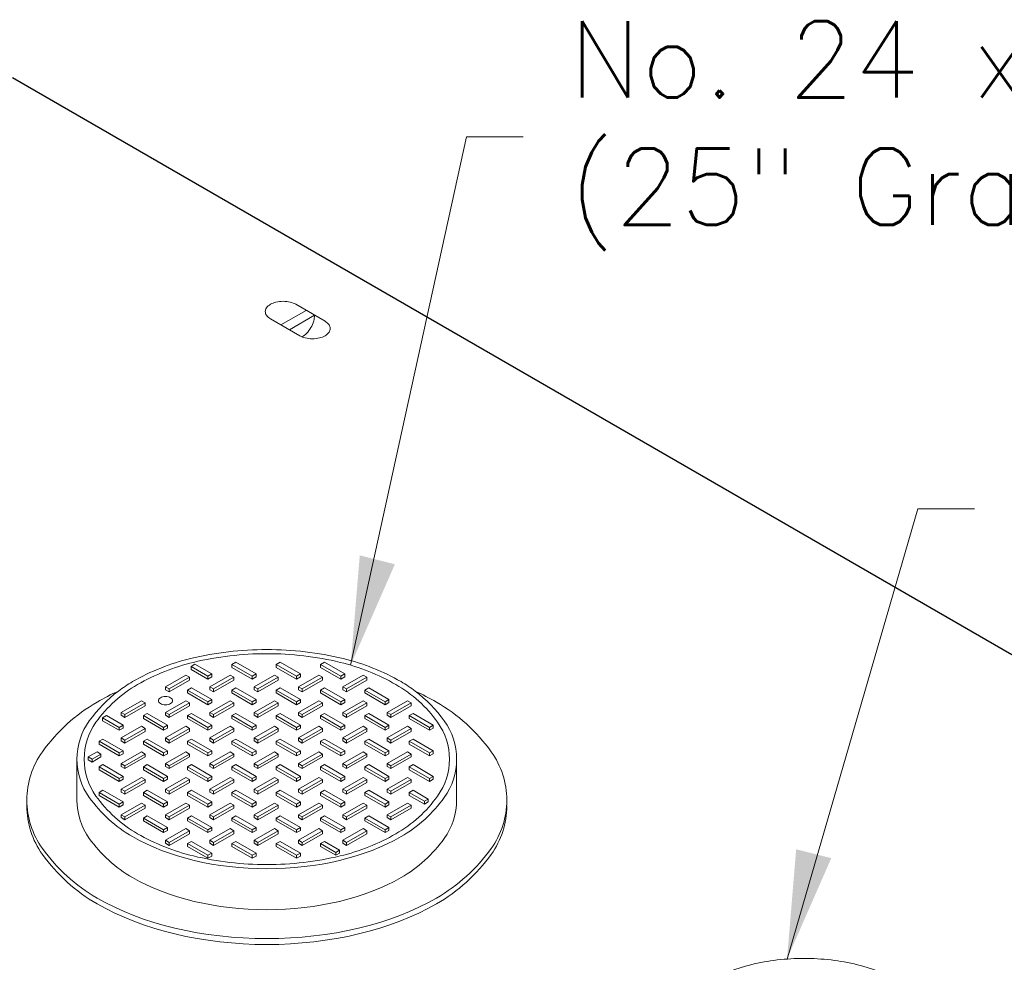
# Model space of a CAD drawing. Header units: inches. Extents: x -68 to 682, y 27 to 463.
# Tile 161 of 165: x 457 to 483, y 129 to 153. Entities that reach past the tile are written whole.
import ezdxf

# ---------------------------------------------------------------- set-up
doc = ezdxf.new("R2010")
doc.units = ezdxf.units.IN
doc.header["$LTSCALE"] = 0.5
doc.header["$MEASUREMENT"] = 0
for name, color, linetype, lineweight in [('Concrete-Thick', 7, 'Continuous', 25), ('Covers-Hatching', 152, 'Continuous', 13), ('Covers-Lt', 175, 'Continuous', 9), ('Dimensions', 7, 'Continuous', 15), ('Embeds-Lt', 143, 'Continuous', 9), ('Text+Leaders', 7, 'Continuous', 15)]:
    doc.layers.add(name, color=color, linetype=linetype, lineweight=lineweight)
doc.styles.add('OLDCASTLE', font='simplex.shx')

# ---------------------------------------------------------------- blocks, each defined once
blk = doc.blocks.new('ISOBURKE')
for p, q in [((-0.108, 0.812), (1.407, -0.062)), ((0.108, -0.812), (-1.407, 0.062)), ((-0.866, -0.25), (0.433, 0.5)), ((-0.433, -0.5), (0.866, 0.25))]:
    blk.add_line(p, q)
at = {"flags": 128}
for points in [[(-0.758, 0.968, 0.058752), (-1.126, 0.924, 0.072341), (-1.407, 0.812, 0.106617), (-1.617, 0.623, 0.156851), (-1.676, 0.437, 0.156851), (-1.617, 0.252, 0.106617), (-1.407, 0.062, 0.072341)], [(-0.108, 0.812, 0.072341), (-0.389, 0.924, 0.058752), (-0.758, 0.968, 0.058752)], [(0.108, -0.812, 0.072341), (0.389, -0.924, 0.058752), (0.758, -0.968, 0.058752), (1.126, -0.924, 0.072341), (1.407, -0.812, 0.106617), (1.617, -0.623, 0.156851), (1.676, -0.437, 0.156851), (1.617, -0.252, 0.106617), (1.407, -0.062, 0.072341)]]:
    blk.add_lwpolyline(points, format="xyb", dxfattribs=at)
blk.add_lwpolyline([(0.224, -0.87, 0.070127), (0.454, -0.688, 0.058752), (0.676, -0.39, 0.058752), (0.822, -0.049, 0.072341), (0.866, 0.25, 0.106617)], format="xyb")

msp = doc.modelspace()

# ---------------------------------------------------------------- linework, layer by layer
at = {"layer": 'Concrete-Thick'}
msp.add_line((496.26932, 128.92729), (456.73472, 151.7526), dxfattribs=at)
at = {"layer": 'Covers-Hatching'}
for p, q in [((461.41015, 136.3432), (461.50961, 136.40063)), ((461.50961, 136.40063), (461.94985, 136.14645)), ((462.48028, 136.39528), (462.57973, 136.4527)), ((462.48028, 136.39528), (462.48028, 136.31872)), ((463.01071, 136.08903), (462.48028, 136.39528)), ((462.57973, 136.4527), (463.11017, 136.14645)), ((463.6406, 136.39528), (463.74005, 136.4527)), ((463.6406, 136.39528), (463.6406, 136.31872)), ((464.17103, 136.08903), (463.6406, 136.39528)), ((463.74005, 136.4527), (464.27049, 136.14645)), ((464.80092, 136.39528), (464.90037, 136.4527)), ((465.33135, 136.08903), (464.80092, 136.39528)), ((464.80092, 136.39528), (464.80092, 136.31872)), ((464.90037, 136.4527), (465.4308, 136.14645)), ((461.27023, 136.11774), (460.7398, 135.8115)), ((461.36969, 136.06032), (461.27023, 136.11774)), ((461.85039, 136.08903), (461.41015, 136.3432)), ((461.41015, 136.3432), (461.41015, 136.26664)), ((461.41015, 136.26664), (461.85039, 136.01247)), ((461.94985, 136.14645), (461.85039, 136.08903)), ((462.43055, 136.11774), (461.90012, 135.8115)), ((461.94985, 136.06989), (461.94985, 136.14645)), ((462.53001, 136.06032), (462.43055, 136.11774)), ((462.48028, 136.31872), (463.01071, 136.01247)), ((463.11017, 136.14645), (463.01071, 136.08903)), ((463.59087, 136.11774), (463.06044, 135.8115)), ((463.11017, 136.06989), (463.11017, 136.14645)), ((463.69033, 136.06032), (463.59087, 136.11774)), ((463.6406, 136.31872), (464.17103, 136.01247)), ((464.27049, 136.14645), (464.17103, 136.08903)), ((464.75119, 136.11774), (464.22076, 135.8115)), ((464.27049, 136.06989), (464.27049, 136.14645)), ((464.85064, 136.06032), (464.75119, 136.11774)), ((464.80092, 136.31872), (465.33135, 136.01247)), ((465.4308, 136.14645), (465.33135, 136.08903)), ((465.91151, 136.11774), (465.38108, 135.8115)), ((465.4308, 136.06989), (465.4308, 136.14645)), ((466.01096, 136.06032), (465.91151, 136.11774)), ((460.83926, 135.75408), (461.36969, 136.06032)), ((461.36969, 135.98376), (460.83926, 135.67752)), ((461.36969, 136.06032), (461.36969, 135.98376)), ((461.85039, 136.01247), (461.85039, 136.08903)), ((461.85039, 136.01247), (461.94985, 136.06989)), ((461.99958, 135.75408), (462.53001, 136.06032)), ((462.53001, 135.98376), (461.99958, 135.67752)), ((462.53001, 136.06032), (462.53001, 135.98376)), ((463.01071, 136.01247), (463.01071, 136.08903)), ((463.01071, 136.01247), (463.11017, 136.06989)), ((463.15989, 135.75408), (463.69033, 136.06032)), ((463.69033, 135.98376), (463.15989, 135.67752)), ((463.69033, 136.06032), (463.69033, 135.98376)), ((464.17103, 136.01247), (464.17103, 136.08903)), ((464.17103, 136.01247), (464.27049, 136.06989)), ((464.32021, 135.75408), (464.85064, 136.06032)), ((464.85064, 135.98376), (464.32021, 135.67752)), ((464.85064, 136.06032), (464.85064, 135.98376)), ((465.33135, 136.01247), (465.33135, 136.08903)), ((465.33135, 136.01247), (465.4308, 136.06989)), ((465.48053, 135.75408), (466.01096, 136.06032)), ((466.01096, 135.98376), (465.48053, 135.67752)), ((466.01096, 136.06032), (466.01096, 135.98376)), ((460.7398, 135.73494), (460.7398, 135.8115)), ((460.7398, 135.8115), (460.83926, 135.75408)), ((460.83926, 135.67752), (460.7398, 135.73494)), ((460.83926, 135.67752), (460.83926, 135.75408)), ((461.31996, 135.72537), (461.41942, 135.78279)), ((461.31996, 135.72537), (461.31996, 135.64881)), ((461.85039, 135.41912), (461.31996, 135.72537)), ((461.31996, 135.64881), (461.85039, 135.34256)), ((461.41942, 135.78279), (461.94985, 135.47654)), ((461.90012, 135.8115), (461.99958, 135.75408)), ((461.90012, 135.73494), (461.90012, 135.8115)), ((461.99958, 135.67752), (461.90012, 135.73494)), ((461.99958, 135.67752), (461.99958, 135.75408)), ((462.48028, 135.72537), (462.57973, 135.78279)), ((462.48028, 135.72537), (462.48028, 135.64881)), ((463.01071, 135.41912), (462.48028, 135.72537)), ((462.48028, 135.64881), (463.01071, 135.34256)), ((462.57973, 135.78279), (463.11017, 135.47654)), ((463.06044, 135.8115), (463.15989, 135.75408)), ((463.06044, 135.73494), (463.06044, 135.8115)), ((463.15989, 135.67752), (463.06044, 135.73494)), ((463.15989, 135.67752), (463.15989, 135.75408)), ((463.6406, 135.72537), (463.74005, 135.78279)), ((464.17103, 135.41912), (463.6406, 135.72537)), ((463.6406, 135.72537), (463.6406, 135.64881)), ((463.6406, 135.64881), (464.17103, 135.34256)), ((463.74005, 135.78279), (464.27049, 135.47654)), ((464.22076, 135.8115), (464.32021, 135.75408)), ((464.22076, 135.73494), (464.22076, 135.8115)), ((464.32021, 135.67752), (464.22076, 135.73494)), ((464.32021, 135.67752), (464.32021, 135.75408)), ((464.80092, 135.72537), (464.90037, 135.78279)), ((465.33135, 135.41912), (464.80092, 135.72537)), ((464.80092, 135.72537), (464.80092, 135.64881)), ((464.80092, 135.64881), (465.33135, 135.34256)), ((464.90037, 135.78279), (465.4308, 135.47654)), ((465.38108, 135.8115), (465.48053, 135.75408)), ((465.38108, 135.73494), (465.38108, 135.8115)), ((465.48053, 135.67752), (465.38108, 135.73494)), ((465.48053, 135.67752), (465.48053, 135.75408)), ((465.96124, 135.72537), (466.06069, 135.78279)), ((466.49167, 135.41912), (465.96124, 135.72537)), ((465.96124, 135.72537), (465.96124, 135.64881)), ((465.96124, 135.64881), (466.49167, 135.34256)), ((466.06069, 135.78279), (466.59112, 135.47654)), ((460.10991, 135.44783), (459.57948, 135.14159)), ((459.67894, 135.08417), (460.20937, 135.39041)), ((460.20937, 135.39041), (460.10991, 135.44783)), ((460.20937, 135.39041), (460.20937, 135.31385)), ((461.27023, 135.44783), (460.7398, 135.14159)), ((460.83926, 135.08417), (461.36969, 135.39041)), ((461.36969, 135.39041), (461.27023, 135.44783)), ((461.36969, 135.39041), (461.36969, 135.31385)), ((461.94985, 135.47654), (461.85039, 135.41912)), ((461.85039, 135.34256), (461.85039, 135.41912)), ((461.85039, 135.34256), (461.94985, 135.39998)), ((462.43055, 135.44783), (461.90012, 135.14159)), ((461.94985, 135.39998), (461.94985, 135.47654)), ((461.99958, 135.08417), (462.53001, 135.39041)), ((462.53001, 135.39041), (462.43055, 135.44783)), ((462.53001, 135.39041), (462.53001, 135.31385)), ((463.11017, 135.47654), (463.01071, 135.41912)), ((463.01071, 135.34256), (463.01071, 135.41912)), ((463.01071, 135.34256), (463.11017, 135.39998)), ((463.59087, 135.44783), (463.06044, 135.14159)), ((463.11017, 135.39998), (463.11017, 135.47654)), ((463.15989, 135.08417), (463.69033, 135.39041)), ((463.69033, 135.39041), (463.59087, 135.44783)), ((463.69033, 135.39041), (463.69033, 135.31385)), ((464.27049, 135.47654), (464.17103, 135.41912)), ((464.17103, 135.34256), (464.17103, 135.41912)), ((464.17103, 135.34256), (464.27049, 135.39998)), ((464.75119, 135.44783), (464.22076, 135.14159)), ((464.27049, 135.39998), (464.27049, 135.47654)), ((464.32021, 135.08417), (464.85064, 135.39041)), ((464.85064, 135.39041), (464.75119, 135.44783)), ((464.85064, 135.39041), (464.85064, 135.31385)), ((465.4308, 135.47654), (465.33135, 135.41912)), ((465.33135, 135.34256), (465.33135, 135.41912)), ((465.33135, 135.34256), (465.4308, 135.39998)), ((465.91151, 135.44783), (465.38108, 135.14159)), ((465.4308, 135.39998), (465.4308, 135.47654)), ((465.48053, 135.08417), (466.01096, 135.39041)), ((466.01096, 135.39041), (465.91151, 135.44783)), ((466.01096, 135.39041), (466.01096, 135.31385)), ((466.59112, 135.47654), (466.49167, 135.41912)), ((466.49167, 135.34256), (466.49167, 135.41912)), ((466.49167, 135.34256), (466.59112, 135.39998)), ((467.07183, 135.44783), (466.5414, 135.14159)), ((466.59112, 135.39998), (466.59112, 135.47654)), ((466.64085, 135.08417), (467.17128, 135.39041)), ((467.17128, 135.39041), (467.07183, 135.44783)), ((467.17128, 135.39041), (467.17128, 135.31385)), ((459.57948, 135.06503), (459.57948, 135.14159)), ((459.57948, 135.14159), (459.67894, 135.08417)), ((460.20937, 135.31385), (459.67894, 135.00761)), ((460.15964, 135.05546), (460.2591, 135.11288)), ((460.2591, 135.11288), (460.78953, 134.80663)), ((460.7398, 135.14159), (460.83926, 135.08417)), ((460.7398, 135.06503), (460.7398, 135.14159)), ((461.36969, 135.31385), (460.83926, 135.00761)), ((461.31996, 135.05546), (461.41942, 135.11288)), ((461.41942, 135.11288), (461.94985, 134.80663)), ((461.90012, 135.14159), (461.99958, 135.08417)), ((461.90012, 135.06503), (461.90012, 135.14159)), ((462.53001, 135.31385), (461.99958, 135.00761)), ((462.48028, 135.05546), (462.57973, 135.11288)), ((462.57973, 135.11288), (463.11017, 134.80663)), ((463.06044, 135.06503), (463.06044, 135.14159)), ((463.06044, 135.14159), (463.15989, 135.08417)), ((463.69033, 135.31385), (463.15989, 135.00761)), ((463.6406, 135.05546), (463.74005, 135.11288)), ((463.74005, 135.11288), (464.27049, 134.80663)), ((464.22076, 135.06503), (464.22076, 135.14159)), ((464.22076, 135.14159), (464.32021, 135.08417)), ((464.85064, 135.31385), (464.32021, 135.00761)), ((464.80092, 135.05546), (464.90037, 135.11288)), ((464.90037, 135.11288), (465.4308, 134.80663)), ((465.38108, 135.14159), (465.48053, 135.08417)), ((465.38108, 135.06503), (465.38108, 135.14159)), ((466.01096, 135.31385), (465.48053, 135.00761)), ((465.96124, 135.05546), (466.06069, 135.11288)), ((466.06069, 135.11288), (466.59112, 134.80663)), ((466.5414, 135.14159), (466.64085, 135.08417)), ((466.5414, 135.06503), (466.5414, 135.14159)), ((467.17128, 135.31385), (466.64085, 135.00761)), ((467.12156, 135.05546), (467.22101, 135.11288)), ((467.22101, 135.11288), (467.75144, 134.80663)), ((459.09423, 135.00066), (459.19368, 135.05808)), ((459.52975, 134.74921), (459.09423, 135.00066)), ((459.09423, 135.00066), (459.09423, 134.9241)), ((459.09423, 134.9241), (459.52975, 134.67265)), ((459.19368, 135.05808), (459.62921, 134.80663)), ((459.67894, 135.00761), (459.57948, 135.06503)), ((459.67894, 135.00761), (459.67894, 135.08417)), ((460.15964, 135.05546), (460.15964, 134.97889)), ((460.69007, 134.74921), (460.15964, 135.05546)), ((460.15964, 134.97889), (460.69007, 134.67265)), ((460.83926, 135.00761), (460.7398, 135.06503)), ((460.83926, 135.00761), (460.83926, 135.08417)), ((461.31996, 135.05546), (461.31996, 134.97889)), ((461.85039, 134.74921), (461.31996, 135.05546)), ((461.31996, 134.97889), (461.85039, 134.67265)), ((461.99958, 135.00761), (461.90012, 135.06503)), ((461.99958, 135.00761), (461.99958, 135.08417)), ((463.01071, 134.74921), (462.48028, 135.05546)), ((462.48028, 135.05546), (462.48028, 134.97889)), ((462.48028, 134.97889), (463.01071, 134.67265)), ((463.15989, 135.00761), (463.06044, 135.06503)), ((463.15989, 135.00761), (463.15989, 135.08417)), ((464.17103, 134.74921), (463.6406, 135.05546)), ((463.6406, 135.05546), (463.6406, 134.97889)), ((463.6406, 134.97889), (464.17103, 134.67265)), ((464.32021, 135.00761), (464.22076, 135.06503)), ((464.32021, 135.00761), (464.32021, 135.08417)), ((465.33135, 134.74921), (464.80092, 135.05546)), ((464.80092, 135.05546), (464.80092, 134.97889)), ((464.80092, 134.97889), (465.33135, 134.67265)), ((465.48053, 135.00761), (465.38108, 135.06503)), ((465.48053, 135.00761), (465.48053, 135.08417)), ((466.49167, 134.74921), (465.96124, 135.05546)), ((465.96124, 135.05546), (465.96124, 134.97889)), ((465.96124, 134.97889), (466.49167, 134.67265)), ((466.64085, 135.00761), (466.5414, 135.06503)), ((466.64085, 135.00761), (466.64085, 135.08417)), ((467.12156, 135.05546), (467.12156, 134.97889)), ((467.65199, 134.74921), (467.12156, 135.05546)), ((467.12156, 134.97889), (467.65199, 134.67265)), ((459.62921, 134.80663), (459.52975, 134.74921)), ((459.52975, 134.67265), (459.52975, 134.74921)), ((459.52975, 134.67265), (459.62921, 134.73007)), ((460.10991, 134.77792), (459.57948, 134.47168)), ((459.62921, 134.73007), (459.62921, 134.80663)), ((459.67894, 134.41426), (460.20937, 134.7205)), ((460.20937, 134.64394), (459.67894, 134.33769)), ((460.20937, 134.7205), (460.10991, 134.77792)), ((460.20937, 134.7205), (460.20937, 134.64394)), ((460.78953, 134.80663), (460.69007, 134.74921)), ((460.69007, 134.67265), (460.69007, 134.74921)), ((460.69007, 134.67265), (460.78953, 134.73007)), ((461.27023, 134.77792), (460.7398, 134.47168)), ((460.78953, 134.73007), (460.78953, 134.80663)), ((460.83926, 134.41426), (461.36969, 134.7205)), ((461.36969, 134.64394), (460.83926, 134.33769)), ((461.36969, 134.7205), (461.27023, 134.77792)), ((461.36969, 134.7205), (461.36969, 134.64394)), ((461.94985, 134.80663), (461.85039, 134.74921)), ((461.85039, 134.67265), (461.85039, 134.74921)), ((461.85039, 134.67265), (461.94985, 134.73007)), ((462.43055, 134.77792), (461.90012, 134.47168)), ((461.94985, 134.73007), (461.94985, 134.80663)), ((461.99958, 134.41426), (462.53001, 134.7205)), ((462.53001, 134.64394), (461.99958, 134.33769)), ((462.53001, 134.7205), (462.43055, 134.77792)), ((462.53001, 134.7205), (462.53001, 134.64394)), ((463.11017, 134.80663), (463.01071, 134.74921)), ((463.01071, 134.67265), (463.01071, 134.74921)), ((463.01071, 134.67265), (463.11017, 134.73007)), ((463.59087, 134.77792), (463.06044, 134.47168)), ((463.11017, 134.73007), (463.11017, 134.80663)), ((463.15989, 134.41426), (463.69033, 134.7205)), ((463.69033, 134.64394), (463.15989, 134.33769)), ((463.69033, 134.7205), (463.59087, 134.77792)), ((463.69033, 134.7205), (463.69033, 134.64394)), ((464.27049, 134.80663), (464.17103, 134.74921)), ((464.17103, 134.67265), (464.17103, 134.74921)), ((464.17103, 134.67265), (464.27049, 134.73007)), ((464.75119, 134.77792), (464.22076, 134.47168)), ((464.27049, 134.73007), (464.27049, 134.80663)), ((464.32021, 134.41426), (464.85064, 134.7205)), ((464.85064, 134.64394), (464.32021, 134.33769)), ((464.85064, 134.7205), (464.75119, 134.77792)), ((464.85064, 134.7205), (464.85064, 134.64394)), ((465.4308, 134.80663), (465.33135, 134.74921)), ((465.33135, 134.67265), (465.33135, 134.74921)), ((465.33135, 134.67265), (465.4308, 134.73007)), ((465.91151, 134.77792), (465.38108, 134.47168)), ((465.4308, 134.73007), (465.4308, 134.80663)), ((465.48053, 134.41426), (466.01096, 134.7205)), ((466.01096, 134.64394), (465.48053, 134.33769)), ((466.01096, 134.7205), (465.91151, 134.77792)), ((466.01096, 134.7205), (466.01096, 134.64394)), ((466.59112, 134.80663), (466.49167, 134.74921)), ((466.49167, 134.67265), (466.49167, 134.74921)), ((466.49167, 134.67265), (466.59112, 134.73007)), ((467.07183, 134.77792), (466.5414, 134.47168)), ((466.59112, 134.73007), (466.59112, 134.80663)), ((466.64085, 134.41426), (467.17128, 134.7205)), ((467.17128, 134.64394), (466.64085, 134.33769)), ((467.17128, 134.7205), (467.07183, 134.77792)), ((467.17128, 134.7205), (467.17128, 134.64394)), ((467.75144, 134.80663), (467.65199, 134.74921)), ((467.65199, 134.67265), (467.65199, 134.74921)), ((467.65199, 134.67265), (467.75144, 134.73007)), ((467.75144, 134.73007), (467.75144, 134.80663)), ((458.99932, 134.38555), (459.09878, 134.44297)), ((459.52975, 134.0793), (458.99932, 134.38555)), ((458.99932, 134.38555), (458.99932, 134.30898)), ((459.09878, 134.44297), (459.62921, 134.13672)), ((459.57948, 134.47168), (459.67894, 134.41426)), ((459.57948, 134.39512), (459.57948, 134.47168)), ((459.67894, 134.33769), (459.57948, 134.39512)), ((459.67894, 134.33769), (459.67894, 134.41426)), ((460.15964, 134.38555), (460.2591, 134.44297)), ((460.15964, 134.38555), (460.15964, 134.30898)), ((460.69007, 134.0793), (460.15964, 134.38555)), ((460.2591, 134.44297), (460.78953, 134.13672)), ((460.7398, 134.47168), (460.83926, 134.41426)), ((460.7398, 134.39512), (460.7398, 134.47168)), ((460.83926, 134.33769), (460.7398, 134.39512)), ((460.83926, 134.33769), (460.83926, 134.41426)), ((461.31996, 134.38555), (461.41942, 134.44297)), ((461.85039, 134.0793), (461.31996, 134.38555)), ((461.31996, 134.38555), (461.31996, 134.30898)), ((461.41942, 134.44297), (461.94985, 134.13672)), ((461.90012, 134.47168), (461.99958, 134.41426)), ((461.90012, 134.39512), (461.90012, 134.47168)), ((461.99958, 134.33769), (461.90012, 134.39512)), ((461.99958, 134.33769), (461.99958, 134.41426)), ((462.48028, 134.38555), (462.57973, 134.44297)), ((463.01071, 134.0793), (462.48028, 134.38555)), ((462.48028, 134.38555), (462.48028, 134.30898)), ((462.57973, 134.44297), (463.11017, 134.13672)), ((463.06044, 134.47168), (463.15989, 134.41426)), ((463.06044, 134.39512), (463.06044, 134.47168)), ((463.15989, 134.33769), (463.06044, 134.39512)), ((463.15989, 134.33769), (463.15989, 134.41426)), ((463.6406, 134.38555), (463.74005, 134.44297)), ((464.17103, 134.0793), (463.6406, 134.38555)), ((463.6406, 134.38555), (463.6406, 134.30898)), ((463.74005, 134.44297), (464.27049, 134.13672)), ((464.22076, 134.47168), (464.32021, 134.41426)), ((464.22076, 134.39512), (464.22076, 134.47168)), ((464.32021, 134.33769), (464.22076, 134.39512)), ((464.32021, 134.33769), (464.32021, 134.41426)), ((464.80092, 134.38555), (464.90037, 134.44297)), ((465.33135, 134.0793), (464.80092, 134.38555)), ((464.80092, 134.38555), (464.80092, 134.30898)), ((464.90037, 134.44297), (465.4308, 134.13672)), ((465.38108, 134.47168), (465.48053, 134.41426)), ((465.38108, 134.39512), (465.38108, 134.47168)), ((465.48053, 134.33769), (465.38108, 134.39512)), ((465.48053, 134.33769), (465.48053, 134.41426)), ((465.96124, 134.38555), (466.06069, 134.44297)), ((465.96124, 134.38555), (465.96124, 134.30898)), ((466.49167, 134.0793), (465.96124, 134.38555)), ((466.06069, 134.44297), (466.59112, 134.13672)), ((466.5414, 134.47168), (466.64085, 134.41426)), ((466.5414, 134.39512), (466.5414, 134.47168)), ((466.64085, 134.33769), (466.5414, 134.39512)), ((466.64085, 134.33769), (466.64085, 134.41426)), ((467.12156, 134.38555), (467.22101, 134.44297)), ((467.12156, 134.38555), (467.12156, 134.30898)), ((467.65199, 134.0793), (467.12156, 134.38555)), ((467.22101, 134.44297), (467.75144, 134.13672)), ((458.94959, 134.10801), (458.71752, 133.97402)), ((459.04905, 134.05059), (458.94959, 134.10801)), ((458.99932, 134.30898), (459.52975, 134.00274)), ((459.62921, 134.13672), (459.52975, 134.0793)), ((459.52975, 134.00274), (459.52975, 134.0793)), ((459.52975, 134.00274), (459.62921, 134.06016)), ((460.10991, 134.10801), (459.57948, 133.80177)), ((459.62921, 134.06016), (459.62921, 134.13672)), ((460.20937, 134.05059), (460.10991, 134.10801)), ((460.15964, 134.30898), (460.69007, 134.00274)), ((460.78953, 134.13672), (460.69007, 134.0793)), ((460.69007, 134.00274), (460.69007, 134.0793)), ((460.69007, 134.00274), (460.78953, 134.06016)), ((461.27023, 134.10801), (460.7398, 133.80177)), ((460.78953, 134.06016), (460.78953, 134.13672)), ((461.36969, 134.05059), (461.27023, 134.10801)), ((461.31996, 134.30898), (461.85039, 134.00274)), ((461.94985, 134.13672), (461.85039, 134.0793)), ((461.85039, 134.00274), (461.85039, 134.0793)), ((461.85039, 134.00274), (461.94985, 134.06016)), ((462.43055, 134.10801), (461.90012, 133.80177)), ((461.94985, 134.06016), (461.94985, 134.13672)), ((462.53001, 134.05059), (462.43055, 134.10801)), ((462.48028, 134.30898), (463.01071, 134.00274)), ((463.11017, 134.13672), (463.01071, 134.0793)), ((463.01071, 134.00274), (463.01071, 134.0793)), ((463.01071, 134.00274), (463.11017, 134.06016)), ((463.59087, 134.10801), (463.06044, 133.80177)), ((463.11017, 134.06016), (463.11017, 134.13672)), ((463.69033, 134.05059), (463.59087, 134.10801)), ((463.6406, 134.30898), (464.17103, 134.00274)), ((464.27049, 134.13672), (464.17103, 134.0793)), ((464.17103, 134.00274), (464.17103, 134.0793)), ((464.17103, 134.00274), (464.27049, 134.06016)), ((464.75119, 134.10801), (464.22076, 133.80177)), ((464.27049, 134.06016), (464.27049, 134.13672)), ((464.85064, 134.05059), (464.75119, 134.10801)), ((464.80092, 134.30898), (465.33135, 134.00274)), ((465.4308, 134.13672), (465.33135, 134.0793)), ((465.33135, 134.00274), (465.33135, 134.0793)), ((465.33135, 134.00274), (465.4308, 134.06016)), ((465.91151, 134.10801), (465.38108, 133.80177)), ((465.4308, 134.06016), (465.4308, 134.13672)), ((466.01096, 134.05059), (465.91151, 134.10801)), ((465.96124, 134.30898), (466.49167, 134.00274)), ((466.59112, 134.13672), (466.49167, 134.0793)), ((466.49167, 134.00274), (466.49167, 134.0793)), ((466.49167, 134.00274), (466.59112, 134.06016)), ((467.07183, 134.10801), (466.5414, 133.80177)), ((466.59112, 134.06016), (466.59112, 134.13672)), ((467.17128, 134.05059), (467.07183, 134.10801)), ((467.12156, 134.30898), (467.65199, 134.00274)), ((467.75144, 134.13672), (467.65199, 134.0793)), ((467.65199, 134.00274), (467.65199, 134.0793)), ((467.65199, 134.00274), (467.75144, 134.06016)), ((467.75144, 134.06016), (467.75144, 134.13672)), ((458.71752, 133.89746), (458.71752, 133.97402)), ((458.71752, 133.97402), (458.81697, 133.9166)), ((458.81697, 133.84004), (458.71752, 133.89746)), ((458.81697, 133.9166), (459.04905, 134.05059)), ((459.04905, 133.97403), (458.81697, 133.84004)), ((458.81697, 133.84004), (458.81697, 133.9166)), ((459.04905, 134.05059), (459.04905, 133.97403)), ((459.57948, 133.80177), (459.67894, 133.74435)), ((459.57948, 133.72521), (459.57948, 133.80177)), ((459.67894, 133.74435), (460.20937, 134.05059)), ((460.20937, 133.97403), (459.67894, 133.66778)), ((460.20937, 134.05059), (460.20937, 133.97403)), ((460.7398, 133.72521), (460.7398, 133.80177)), ((460.7398, 133.80177), (460.83926, 133.74435)), ((460.83926, 133.74435), (461.36969, 134.05059)), ((461.36969, 133.97403), (460.83926, 133.66778)), ((461.36969, 134.05059), (461.36969, 133.97403)), ((461.90012, 133.72521), (461.90012, 133.80177)), ((461.90012, 133.80177), (461.99958, 133.74435)), ((461.99958, 133.74435), (462.53001, 134.05059)), ((462.53001, 133.97403), (461.99958, 133.66778)), ((462.53001, 134.05059), (462.53001, 133.97403)), ((463.06044, 133.72521), (463.06044, 133.80177)), ((463.06044, 133.80177), (463.15989, 133.74435)), ((463.15989, 133.74435), (463.69033, 134.05059)), ((463.69033, 133.97403), (463.15989, 133.66778)), ((463.69033, 134.05059), (463.69033, 133.97403)), ((464.22076, 133.72521), (464.22076, 133.80177)), ((464.22076, 133.80177), (464.32021, 133.74435)), ((464.32021, 133.74435), (464.85064, 134.05059)), ((464.85064, 133.97403), (464.32021, 133.66778)), ((464.85064, 134.05059), (464.85064, 133.97403)), ((465.38108, 133.80177), (465.48053, 133.74435)), ((465.38108, 133.72521), (465.38108, 133.80177)), ((465.48053, 133.74435), (466.01096, 134.05059)), ((466.01096, 133.97403), (465.48053, 133.66778)), ((466.01096, 134.05059), (466.01096, 133.97403)), ((466.5414, 133.80177), (466.64085, 133.74435)), ((466.5414, 133.72521), (466.5414, 133.80177)), ((466.64085, 133.74435), (467.17128, 134.05059)), ((467.17128, 133.97403), (466.64085, 133.66778)), ((467.17128, 134.05059), (467.17128, 133.97403)), ((458.99932, 133.71563), (459.09878, 133.77306)), ((459.52975, 133.40939), (458.99932, 133.71563)), ((458.99932, 133.71563), (458.99932, 133.63907)), ((458.99932, 133.63907), (459.52975, 133.33283)), ((459.09878, 133.77306), (459.62921, 133.46681)), ((459.67894, 133.66778), (459.57948, 133.72521)), ((459.67894, 133.66778), (459.67894, 133.74435)), ((460.15964, 133.71563), (460.2591, 133.77306)), ((460.69007, 133.40939), (460.15964, 133.71563)), ((460.15964, 133.71563), (460.15964, 133.63907)), ((460.15964, 133.63907), (460.69007, 133.33283)), ((460.2591, 133.77306), (460.78953, 133.46681)), ((460.83926, 133.66778), (460.7398, 133.72521)), ((460.83926, 133.66778), (460.83926, 133.74435)), ((461.31996, 133.71563), (461.41942, 133.77306)), ((461.85039, 133.40939), (461.31996, 133.71563)), ((461.31996, 133.71563), (461.31996, 133.63907)), ((461.31996, 133.63907), (461.85039, 133.33283)), ((461.41942, 133.77306), (461.94985, 133.46681)), ((461.99958, 133.66778), (461.90012, 133.72521)), ((461.99958, 133.66778), (461.99958, 133.74435)), ((462.48028, 133.71563), (462.57973, 133.77306)), ((463.01071, 133.40939), (462.48028, 133.71563)), ((462.48028, 133.71563), (462.48028, 133.63907)), ((462.48028, 133.63907), (463.01071, 133.33283)), ((462.57973, 133.77306), (463.11017, 133.46681)), ((463.15989, 133.66778), (463.06044, 133.72521)), ((463.15989, 133.66778), (463.15989, 133.74435)), ((463.6406, 133.71563), (463.74005, 133.77306)), ((464.17103, 133.40939), (463.6406, 133.71563)), ((463.6406, 133.71563), (463.6406, 133.63907)), ((463.6406, 133.63907), (464.17103, 133.33283)), ((463.74005, 133.77306), (464.27049, 133.46681)), ((464.32021, 133.66778), (464.22076, 133.72521)), ((464.32021, 133.66778), (464.32021, 133.74435)), ((464.80092, 133.71563), (464.90037, 133.77306)), ((464.80092, 133.71563), (464.80092, 133.63907)), ((465.33135, 133.40939), (464.80092, 133.71563)), ((464.80092, 133.63907), (465.33135, 133.33283)), ((464.90037, 133.77306), (465.4308, 133.46681)), ((465.48053, 133.66778), (465.38108, 133.72521)), ((465.48053, 133.66778), (465.48053, 133.74435)), ((465.96124, 133.71563), (466.06069, 133.77306)), ((465.96124, 133.71563), (465.96124, 133.63907)), ((466.49167, 133.40939), (465.96124, 133.71563)), ((465.96124, 133.63907), (466.49167, 133.33283)), ((466.06069, 133.77306), (466.59112, 133.46681)), ((466.64085, 133.66778), (466.5414, 133.72521)), ((466.64085, 133.66778), (466.64085, 133.74435)), ((467.12156, 133.71563), (467.22101, 133.77306)), ((467.12156, 133.71563), (467.12156, 133.63907)), ((467.65199, 133.40939), (467.12156, 133.71563)), ((467.12156, 133.63907), (467.65199, 133.33283)), ((467.22101, 133.77306), (467.75144, 133.46681)), ((459.62921, 133.46681), (459.52975, 133.40939)), ((459.52975, 133.33283), (459.52975, 133.40939)), ((459.52975, 133.33283), (459.62921, 133.39025)), ((460.10991, 133.4381), (459.57948, 133.13186)), ((459.62921, 133.39025), (459.62921, 133.46681)), ((459.67894, 133.07443), (460.20937, 133.38068)), ((460.20937, 133.30412), (459.67894, 132.99787)), ((460.20937, 133.38068), (460.10991, 133.4381)), ((460.20937, 133.38068), (460.20937, 133.30412)), ((460.78953, 133.46681), (460.69007, 133.40939)), ((460.69007, 133.33283), (460.69007, 133.40939)), ((460.69007, 133.33283), (460.78953, 133.39025)), ((461.27023, 133.4381), (460.7398, 133.13186)), ((460.78953, 133.39025), (460.78953, 133.46681)), ((460.83926, 133.07443), (461.36969, 133.38068)), ((461.36969, 133.30412), (460.83926, 132.99787)), ((461.36969, 133.38068), (461.27023, 133.4381)), ((461.36969, 133.38068), (461.36969, 133.30412)), ((461.94985, 133.46681), (461.85039, 133.40939)), ((461.85039, 133.33283), (461.85039, 133.40939)), ((461.85039, 133.33283), (461.94985, 133.39025)), ((462.43055, 133.4381), (461.90012, 133.13186)), ((461.94985, 133.39025), (461.94985, 133.46681)), ((461.99958, 133.07443), (462.53001, 133.38068)), ((462.53001, 133.30412), (461.99958, 132.99787)), ((462.53001, 133.38068), (462.43055, 133.4381)), ((462.53001, 133.38068), (462.53001, 133.30412)), ((463.11017, 133.46681), (463.01071, 133.40939)), ((463.01071, 133.33283), (463.01071, 133.40939)), ((463.01071, 133.33283), (463.11017, 133.39025)), ((463.59087, 133.4381), (463.06044, 133.13186)), ((463.11017, 133.39025), (463.11017, 133.46681)), ((463.15989, 133.07443), (463.69033, 133.38068)), ((463.69033, 133.30412), (463.15989, 132.99787)), ((463.69033, 133.38068), (463.59087, 133.4381)), ((463.69033, 133.38068), (463.69033, 133.30412)), ((464.27049, 133.46681), (464.17103, 133.40939)), ((464.17103, 133.33283), (464.17103, 133.40939)), ((464.17103, 133.33283), (464.27049, 133.39025)), ((464.75119, 133.4381), (464.22076, 133.13186)), ((464.27049, 133.39025), (464.27049, 133.46681)), ((464.32021, 133.07443), (464.85064, 133.38068)), ((464.85064, 133.30412), (464.32021, 132.99787)), ((464.85064, 133.38068), (464.75119, 133.4381)), ((464.85064, 133.38068), (464.85064, 133.30412)), ((465.4308, 133.46681), (465.33135, 133.40939)), ((465.33135, 133.33283), (465.33135, 133.40939)), ((465.33135, 133.33283), (465.4308, 133.39025)), ((465.91151, 133.4381), (465.38108, 133.13186)), ((465.4308, 133.39025), (465.4308, 133.46681)), ((465.48053, 133.07443), (466.01096, 133.38068)), ((466.01096, 133.30412), (465.48053, 132.99787)), ((466.01096, 133.38068), (465.91151, 133.4381)), ((466.01096, 133.38068), (466.01096, 133.30412)), ((466.59112, 133.46681), (466.49167, 133.40939)), ((466.49167, 133.33283), (466.49167, 133.40939)), ((466.49167, 133.33283), (466.59112, 133.39025)), ((467.07183, 133.4381), (466.5414, 133.13186)), ((466.59112, 133.39025), (466.59112, 133.46681)), ((466.64085, 133.07443), (467.17128, 133.38068)), ((467.17128, 133.30412), (466.64085, 132.99787)), ((467.17128, 133.38068), (467.07183, 133.4381)), ((467.17128, 133.38068), (467.17128, 133.30412)), ((467.75144, 133.46681), (467.65199, 133.40939)), ((467.65199, 133.33283), (467.65199, 133.40939)), ((467.65199, 133.33283), (467.75144, 133.39025)), ((467.75144, 133.39025), (467.75144, 133.46681)), ((458.99932, 133.04572), (459.09878, 133.10315)), ((459.52975, 132.73948), (458.99932, 133.04572)), ((458.99932, 133.04572), (458.99932, 132.96916)), ((459.09878, 133.10315), (459.62921, 132.7969)), ((459.57948, 133.05529), (459.57948, 133.13186)), ((459.57948, 133.13186), (459.67894, 133.07443)), ((459.67894, 132.99787), (459.57948, 133.05529)), ((459.67894, 132.99787), (459.67894, 133.07443)), ((460.15964, 133.04572), (460.2591, 133.10315)), ((460.69007, 132.73948), (460.15964, 133.04572)), ((460.15964, 133.04572), (460.15964, 132.96916)), ((460.2591, 133.10315), (460.78953, 132.7969)), ((460.7398, 133.05529), (460.7398, 133.13186)), ((460.7398, 133.13186), (460.83926, 133.07443)), ((460.83926, 132.99787), (460.7398, 133.05529)), ((460.83926, 132.99787), (460.83926, 133.07443)), ((461.31996, 133.04572), (461.41942, 133.10315)), ((461.85039, 132.73948), (461.31996, 133.04572)), ((461.31996, 133.04572), (461.31996, 132.96916)), ((461.41942, 133.10315), (461.94985, 132.7969)), ((461.90012, 133.13186), (461.99958, 133.07443)), ((461.90012, 133.05529), (461.90012, 133.13186)), ((461.99958, 132.99787), (461.90012, 133.05529)), ((461.99958, 132.99787), (461.99958, 133.07443)), ((462.48028, 133.04572), (462.57973, 133.10315)), ((463.01071, 132.73948), (462.48028, 133.04572)), ((462.48028, 133.04572), (462.48028, 132.96916)), ((462.57973, 133.10315), (463.11017, 132.7969)), ((463.06044, 133.13186), (463.15989, 133.07443)), ((463.06044, 133.05529), (463.06044, 133.13186)), ((463.15989, 132.99787), (463.06044, 133.05529)), ((463.15989, 132.99787), (463.15989, 133.07443)), ((463.6406, 133.04572), (463.74005, 133.10315)), ((463.6406, 133.04572), (463.6406, 132.96916)), ((464.17103, 132.73948), (463.6406, 133.04572)), ((463.74005, 133.10315), (464.27049, 132.7969)), ((464.22076, 133.13186), (464.32021, 133.07443)), ((464.22076, 133.05529), (464.22076, 133.13186)), ((464.32021, 132.99787), (464.22076, 133.05529)), ((464.32021, 132.99787), (464.32021, 133.07443)), ((464.80092, 133.04572), (464.90037, 133.10315)), ((464.80092, 133.04572), (464.80092, 132.96916)), ((465.33135, 132.73948), (464.80092, 133.04572)), ((464.90037, 133.10315), (465.4308, 132.7969)), ((465.38108, 133.13186), (465.48053, 133.07443)), ((465.38108, 133.05529), (465.38108, 133.13186)), ((465.48053, 132.99787), (465.38108, 133.05529)), ((465.48053, 132.99787), (465.48053, 133.07443)), ((465.96124, 133.04572), (466.06069, 133.10315)), ((465.96124, 133.04572), (465.96124, 132.96916)), ((466.49167, 132.73948), (465.96124, 133.04572)), ((466.06069, 133.10315), (466.59112, 132.7969)), ((466.5414, 133.13186), (466.64085, 133.07443)), ((466.5414, 133.05529), (466.5414, 133.13186)), ((466.64085, 132.99787), (466.5414, 133.05529)), ((466.64085, 132.99787), (466.64085, 133.07443)), ((467.12156, 133.04572), (467.22101, 133.10315)), ((467.51938, 132.81604), (467.12156, 133.04572)), ((467.12156, 133.04572), (467.12156, 132.96916)), ((467.22101, 133.10315), (467.61883, 132.87346)), ((458.99932, 132.96916), (459.52975, 132.66292)), ((459.62921, 132.7969), (459.52975, 132.73948)), ((460.10991, 132.76819), (459.57948, 132.46195)), ((459.62921, 132.72034), (459.62921, 132.7969)), ((460.20937, 132.71077), (460.10991, 132.76819)), ((460.15964, 132.96916), (460.69007, 132.66292)), ((460.78953, 132.7969), (460.69007, 132.73948)), ((461.27023, 132.76819), (460.7398, 132.46195)), ((460.78953, 132.72034), (460.78953, 132.7969)), ((461.36969, 132.71077), (461.27023, 132.76819)), ((461.31996, 132.96916), (461.85039, 132.66292)), ((461.94985, 132.7969), (461.85039, 132.73948)), ((462.43055, 132.76819), (461.90012, 132.46195)), ((461.94985, 132.72034), (461.94985, 132.7969)), ((462.53001, 132.71077), (462.43055, 132.76819)), ((462.48028, 132.96916), (463.01071, 132.66292)), ((463.11017, 132.7969), (463.01071, 132.73948)), ((463.59087, 132.76819), (463.06044, 132.46195)), ((463.11017, 132.72034), (463.11017, 132.7969)), ((463.69033, 132.71077), (463.59087, 132.76819)), ((463.6406, 132.96916), (464.17103, 132.66292)), ((464.27049, 132.7969), (464.17103, 132.73948)), ((464.75119, 132.76819), (464.22076, 132.46195)), ((464.27049, 132.72034), (464.27049, 132.7969)), ((464.85064, 132.71077), (464.75119, 132.76819)), ((464.80092, 132.96916), (465.33135, 132.66292)), ((465.4308, 132.7969), (465.33135, 132.73948)), ((465.91151, 132.76819), (465.38108, 132.46195)), ((465.4308, 132.72034), (465.4308, 132.7969)), ((466.01096, 132.71077), (465.91151, 132.76819)), ((465.96124, 132.96916), (466.49167, 132.66292)), ((466.59112, 132.7969), (466.49167, 132.73948)), ((467.07183, 132.76819), (466.5414, 132.46195)), ((466.59112, 132.72034), (466.59112, 132.7969)), ((467.17128, 132.71077), (467.07183, 132.76819)), ((467.12156, 132.96916), (467.51938, 132.73948)), ((467.61883, 132.87346), (467.51938, 132.81604)), ((467.51938, 132.73948), (467.51938, 132.81604)), ((467.51938, 132.73948), (467.61883, 132.7969)), ((467.61883, 132.7969), (467.61883, 132.87346)), ((459.52975, 132.66292), (459.52975, 132.73948)), ((459.52975, 132.66292), (459.62921, 132.72034)), ((459.67894, 132.40452), (460.20937, 132.71077)), ((460.20937, 132.63421), (459.67894, 132.32796)), ((460.20937, 132.71077), (460.20937, 132.63421)), ((460.69007, 132.66292), (460.69007, 132.73948)), ((460.69007, 132.66292), (460.78953, 132.72034)), ((460.83926, 132.40452), (461.36969, 132.71077)), ((461.36969, 132.63421), (460.83926, 132.32796)), ((461.36969, 132.71077), (461.36969, 132.63421)), ((461.85039, 132.66292), (461.85039, 132.73948)), ((461.85039, 132.66292), (461.94985, 132.72034)), ((461.99958, 132.40452), (462.53001, 132.71077)), ((462.53001, 132.63421), (461.99958, 132.32796)), ((462.53001, 132.71077), (462.53001, 132.63421)), ((463.01071, 132.66292), (463.01071, 132.73948)), ((463.01071, 132.66292), (463.11017, 132.72034)), ((463.15989, 132.40452), (463.69033, 132.71077)), ((463.69033, 132.63421), (463.15989, 132.32796)), ((463.69033, 132.71077), (463.69033, 132.63421)), ((464.17103, 132.66292), (464.17103, 132.73948)), ((464.17103, 132.66292), (464.27049, 132.72034)), ((464.32021, 132.40452), (464.85064, 132.71077)), ((464.85064, 132.63421), (464.32021, 132.32796)), ((464.85064, 132.71077), (464.85064, 132.63421)), ((465.33135, 132.66292), (465.33135, 132.73948)), ((465.33135, 132.66292), (465.4308, 132.72034)), ((465.48053, 132.40452), (466.01096, 132.71077)), ((466.01096, 132.63421), (465.48053, 132.32796)), ((466.01096, 132.71077), (466.01096, 132.63421)), ((466.49167, 132.66292), (466.49167, 132.73948)), ((466.49167, 132.66292), (466.59112, 132.72034)), ((466.64085, 132.40452), (467.17128, 132.71077)), ((467.17128, 132.63421), (466.64085, 132.32796)), ((467.17128, 132.71077), (467.17128, 132.63421)), ((459.57948, 132.46195), (459.67894, 132.40452)), ((459.57948, 132.38538), (459.57948, 132.46195)), ((459.67894, 132.32796), (459.57948, 132.38538)), ((459.67894, 132.32796), (459.67894, 132.40452)), ((460.15964, 132.37581), (460.2591, 132.43323)), ((460.69007, 132.06957), (460.15964, 132.37581)), ((460.15964, 132.37581), (460.15964, 132.29925)), ((460.15964, 132.29925), (460.69007, 131.99301)), ((460.2591, 132.43323), (460.78953, 132.12699)), ((460.7398, 132.46195), (460.83926, 132.40452)), ((460.7398, 132.38538), (460.7398, 132.46195)), ((460.83926, 132.32796), (460.7398, 132.38538)), ((460.83926, 132.32796), (460.83926, 132.40452)), ((461.31996, 132.37581), (461.41942, 132.43323)), ((461.85039, 132.06957), (461.31996, 132.37581)), ((461.31996, 132.37581), (461.31996, 132.29925)), ((461.31996, 132.29925), (461.85039, 131.99301)), ((461.41942, 132.43323), (461.94985, 132.12699)), ((461.90012, 132.46195), (461.99958, 132.40452)), ((461.90012, 132.38538), (461.90012, 132.46195)), ((461.99958, 132.32796), (461.90012, 132.38538)), ((461.99958, 132.32796), (461.99958, 132.40452)), ((462.48028, 132.37581), (462.57973, 132.43323)), ((462.48028, 132.37581), (462.48028, 132.29925)), ((463.01071, 132.06957), (462.48028, 132.37581)), ((462.48028, 132.29925), (463.01071, 131.99301)), ((462.57973, 132.43323), (463.11017, 132.12699)), ((463.06044, 132.46195), (463.15989, 132.40452)), ((463.06044, 132.38538), (463.06044, 132.46195)), ((463.15989, 132.32796), (463.06044, 132.38538)), ((463.15989, 132.32796), (463.15989, 132.40452)), ((463.6406, 132.37581), (463.74005, 132.43323)), ((463.6406, 132.37581), (463.6406, 132.29925)), ((464.17103, 132.06957), (463.6406, 132.37581)), ((463.6406, 132.29925), (464.17103, 131.99301)), ((463.74005, 132.43323), (464.27049, 132.12699)), ((464.22076, 132.46195), (464.32021, 132.40452)), ((464.22076, 132.38538), (464.22076, 132.46195)), ((464.32021, 132.32796), (464.22076, 132.38538)), ((464.32021, 132.32796), (464.32021, 132.40452)), ((464.80092, 132.37581), (464.90037, 132.43323)), ((464.80092, 132.37581), (464.80092, 132.29925)), ((465.33135, 132.06957), (464.80092, 132.37581)), ((464.80092, 132.29925), (465.33135, 131.99301)), ((464.90037, 132.43323), (465.4308, 132.12699)), ((465.38108, 132.46195), (465.48053, 132.40452)), ((465.38108, 132.38538), (465.38108, 132.46195)), ((465.48053, 132.32796), (465.38108, 132.38538)), ((465.48053, 132.32796), (465.48053, 132.40452)), ((465.96124, 132.37581), (466.06069, 132.43323)), ((465.96124, 132.37581), (465.96124, 132.29925)), ((466.49167, 132.06957), (465.96124, 132.37581)), ((465.96124, 132.29925), (466.49167, 131.99301)), ((466.06069, 132.43323), (466.59112, 132.12699)), ((466.5414, 132.46195), (466.64085, 132.40452)), ((466.5414, 132.38538), (466.5414, 132.46195)), ((466.64085, 132.32796), (466.5414, 132.38538)), ((466.64085, 132.32796), (466.64085, 132.40452)), ((460.78953, 132.12699), (460.69007, 132.06957)), ((460.69007, 131.99301), (460.69007, 132.06957)), ((460.69007, 131.99301), (460.78953, 132.05043)), ((461.27023, 132.09828), (460.7398, 131.79203)), ((460.78953, 132.05043), (460.78953, 132.12699)), ((460.83926, 131.73461), (461.36969, 132.04086)), ((461.36969, 132.04086), (461.27023, 132.09828)), ((461.36969, 132.04086), (461.36969, 131.9643)), ((461.94985, 132.12699), (461.85039, 132.06957)), ((461.85039, 131.99301), (461.85039, 132.06957)), ((461.85039, 131.99301), (461.94985, 132.05043)), ((462.43055, 132.09828), (461.90012, 131.79203)), ((461.94985, 132.05043), (461.94985, 132.12699)), ((461.99958, 131.73461), (462.53001, 132.04086)), ((462.53001, 132.04086), (462.43055, 132.09828)), ((462.53001, 132.04086), (462.53001, 131.9643)), ((463.11017, 132.12699), (463.01071, 132.06957)), ((463.01071, 131.99301), (463.01071, 132.06957)), ((463.01071, 131.99301), (463.11017, 132.05043)), ((463.59087, 132.09828), (463.06044, 131.79203)), ((463.11017, 132.05043), (463.11017, 132.12699)), ((463.15989, 131.73461), (463.69033, 132.04086)), ((463.69033, 132.04086), (463.59087, 132.09828)), ((463.69033, 132.04086), (463.69033, 131.9643)), ((464.27049, 132.12699), (464.17103, 132.06957)), ((464.17103, 131.99301), (464.17103, 132.06957)), ((464.17103, 131.99301), (464.27049, 132.05043)), ((464.75119, 132.09828), (464.22076, 131.79203)), ((464.27049, 132.05043), (464.27049, 132.12699)), ((464.32021, 131.73461), (464.85064, 132.04086)), ((464.85064, 132.04086), (464.75119, 132.09828)), ((464.85064, 132.04086), (464.85064, 131.9643)), ((465.4308, 132.12699), (465.33135, 132.06957)), ((465.33135, 131.99301), (465.33135, 132.06957)), ((465.33135, 131.99301), (465.4308, 132.05043)), ((465.91151, 132.09828), (465.38108, 131.79203)), ((465.4308, 132.05043), (465.4308, 132.12699)), ((465.48053, 131.73461), (466.01096, 132.04086)), ((466.01096, 132.04086), (465.91151, 132.09828)), ((466.01096, 132.04086), (466.01096, 131.9643)), ((466.59112, 132.12699), (466.49167, 132.06957)), ((466.49167, 131.99301), (466.49167, 132.06957)), ((466.49167, 131.99301), (466.59112, 132.05043)), ((466.59112, 132.05043), (466.59112, 132.12699)), ((460.7398, 131.71547), (460.7398, 131.79203)), ((460.7398, 131.79203), (460.83926, 131.73461)), ((461.36969, 131.9643), (460.83926, 131.65805)), ((460.83926, 131.65805), (460.83926, 131.73461)), ((461.31996, 131.7059), (461.41942, 131.76332)), ((461.41942, 131.76332), (461.94985, 131.45708)), ((461.90012, 131.79203), (461.99958, 131.73461)), ((461.90012, 131.71547), (461.90012, 131.79203)), ((462.53001, 131.9643), (461.99958, 131.65805)), ((461.99958, 131.65805), (461.99958, 131.73461)), ((462.48028, 131.7059), (462.57973, 131.76332)), ((462.57973, 131.76332), (463.11017, 131.45708)), ((463.06044, 131.79203), (463.15989, 131.73461)), ((463.06044, 131.71547), (463.06044, 131.79203)), ((463.69033, 131.9643), (463.15989, 131.65805)), ((463.15989, 131.65805), (463.15989, 131.73461)), ((463.6406, 131.7059), (463.74005, 131.76332)), ((463.74005, 131.76332), (464.27049, 131.45708)), ((464.22076, 131.79203), (464.32021, 131.73461)), ((464.22076, 131.71547), (464.22076, 131.79203)), ((464.85064, 131.9643), (464.32021, 131.65805)), ((464.32021, 131.65805), (464.32021, 131.73461)), ((464.80092, 131.7059), (464.90037, 131.76332)), ((464.90037, 131.76332), (465.2982, 131.53364)), ((465.38108, 131.79203), (465.48053, 131.73461)), ((465.38108, 131.71547), (465.38108, 131.79203)), ((466.01096, 131.9643), (465.48053, 131.65805)), ((465.48053, 131.65805), (465.48053, 131.73461)), ((460.83926, 131.65805), (460.7398, 131.71547)), ((461.85039, 131.39966), (461.31996, 131.7059)), ((461.31996, 131.7059), (461.31996, 131.62934)), ((461.31996, 131.62934), (461.85039, 131.3231)), ((461.99958, 131.65805), (461.90012, 131.71547)), ((463.01071, 131.39966), (462.48028, 131.7059)), ((462.48028, 131.7059), (462.48028, 131.62934)), ((462.48028, 131.62934), (463.01071, 131.3231)), ((463.15989, 131.65805), (463.06044, 131.71547)), ((464.17103, 131.39966), (463.6406, 131.7059)), ((463.6406, 131.7059), (463.6406, 131.62934)), ((463.6406, 131.62934), (464.17103, 131.3231)), ((464.32021, 131.65805), (464.22076, 131.71547)), ((465.19874, 131.47622), (464.80092, 131.7059)), ((464.80092, 131.7059), (464.80092, 131.62934)), ((464.80092, 131.62934), (465.19874, 131.39966)), ((465.2982, 131.53364), (465.19874, 131.47622)), ((465.2982, 131.45708), (465.2982, 131.53364)), ((465.48053, 131.65805), (465.38108, 131.71547)), ((461.94985, 131.45708), (461.85039, 131.39966)), ((461.85039, 131.3231), (461.85039, 131.39966)), ((461.85039, 131.3231), (461.94985, 131.38052)), ((461.94985, 131.38052), (461.94985, 131.45708)), ((463.11017, 131.45708), (463.01071, 131.39966)), ((463.01071, 131.3231), (463.01071, 131.39966)), ((463.01071, 131.3231), (463.11017, 131.38052)), ((463.11017, 131.38052), (463.11017, 131.45708)), ((464.27049, 131.45708), (464.17103, 131.39966)), ((464.17103, 131.3231), (464.17103, 131.39966)), ((464.17103, 131.3231), (464.27049, 131.38052)), ((464.27049, 131.38052), (464.27049, 131.45708)), ((465.19874, 131.39966), (465.19874, 131.47622)), ((465.19874, 131.39966), (465.2982, 131.45708))]:
    msp.add_line(p, q, dxfattribs=at)
at = {"layer": 'Covers-Lt'}
for p, q in [((458.42226, 133.91661), (458.42226, 132.84475)), ((468.36166, 133.91661), (468.36166, 132.84475)), ((457.10951, 132.69163), (457.10951, 132.84475))]:
    msp.add_line(p, q, dxfattribs=at)
for points in [[(463.39196, 136.67759, 0.05875187), (461.47179, 136.45118, 0.07234108), (460.01046, 135.86892, 0.10661705), (458.92, 134.88115, 0.15685122), (458.60979, 133.91661, 0.15685122), (458.92, 132.95207, 0.10661705), (460.01046, 131.9643, 0.07234108), (461.47179, 131.38203, 0.05875187), (463.39196, 131.15562, 0.05875187), (465.31213, 131.38203, 0.07234108), (466.77346, 131.9643, 0.10661705), (467.86391, 132.95207, 0.15685122), (468.17412, 133.91661, 0.15685122), (467.86391, 134.88115, 0.10661705), (466.77346, 135.86892, 0.07234108), (465.31213, 136.45118, 0.05875187)], [(460.7398, 135.55611, 0.05875187), (460.6645, 135.54723, 0.07234108), (460.60719, 135.52439, 0.10661705), (460.56443, 135.48566, 0.15685122), (460.55226, 135.44783, 0.15685122), (460.56443, 135.41001, 0.10661705), (460.60719, 135.37127, 0.07234108), (460.6645, 135.34844, 0.05875187), (460.7398, 135.33956, 0.05875187), (460.8151, 135.34844, 0.07234108), (460.87241, 135.37127, 0.10661705), (460.91517, 135.41001, 0.15685122), (460.92734, 135.44783, 0.15685122), (460.91517, 135.48566, 0.10661705), (460.87241, 135.52439, 0.07234108), (460.8151, 135.54723, 0.05875187)], [(477.46149, 128.70063, 0.05875187), (476.06551, 128.53603, 0.07234108), (474.98617, 128.10596, 0.10661705), (474.15957, 127.3572, 0.15685122), (473.90594, 126.56858, 0.15685122), (474.15957, 125.77996, 0.10661705), (474.98617, 125.0312, 0.07234108), (476.06551, 124.60114, 0.05875187), (477.46149, 124.43654, 0.05875187), (478.85746, 124.60114, 0.07234108), (479.93681, 125.0312, 0.10661705), (480.7634, 125.77996, 0.15685122), (481.01704, 126.56858, 0.15685122), (480.7634, 127.3572, 0.10661705), (479.93681, 128.10596, 0.07234108), (478.85746, 128.53603, 0.05875187)]]:
    msp.add_lwpolyline(points, format="xyb", close=True, dxfattribs=at)
for points in [[(463.39196, 136.78587, 0.05875187), (461.39649, 136.55058, 0.07234108), (459.87785, 135.94548, 0.03077135), (459.50613, 135.69921, 0.15685122)], [(467.27778, 135.69921, 0.03077135), (466.90607, 135.94548, 0.07234108), (465.38743, 136.55058, 0.05875187), (463.39196, 136.78587, 0.05875187)], [(459.50613, 135.69921, 0.02185873), (458.94959, 135.40955, 0.10661705), (457.51704, 134.11189, 0.15685122), (457.10951, 132.84475, 0.15685122)], [(459.50613, 135.69921, 0.07559769), (458.74463, 134.91897, 0.15685122), (458.42226, 133.91661, 0.15685122), (458.74463, 132.91425, 0.10661705), (459.87785, 131.88774, 0.07234108)], [(466.90607, 131.88774, 0.10661705), (468.03928, 132.91425, 0.15685122), (468.36166, 133.91661, 0.15685122), (468.03928, 134.91897, 0.07559769), (467.27778, 135.69921, 0.07234108)], [(469.67441, 132.84475, 0.15685122), (469.26688, 134.11189, 0.10661705), (467.83432, 135.40955, 0.02185873), (467.27778, 135.69921, 0.05875187)], [(458.94959, 130.27995, -0.10661705), (457.51704, 131.57761, -0.15685122), (457.10951, 132.84475, -0.15685122)], [(458.42226, 132.84475, 0.15685122), (458.74463, 131.84239, 0.10661705), (459.87785, 130.81588, 0.07234108)], [(466.90607, 130.81588, 0.10661705), (468.03928, 131.84239, 0.15685122), (468.36166, 132.84475, 0.15685122)], [(467.83432, 130.27995, 0.10661705), (469.26688, 131.57761, 0.15685122), (469.67441, 132.84475, 0.15685122)], [(457.10951, 132.69163, 0.15685122), (457.51704, 131.42449, 0.10661705), (458.94959, 130.12683, 0.07234108)], [(467.83432, 130.12683, 0.10661705), (469.26688, 131.42449, 0.15685122), (469.67441, 132.69163, 0.15685122)]]:
    msp.add_lwpolyline(points, format="xyb", dxfattribs=at)
for centre, major_axis in [((463.39196, 133.91661), (-4.9697, 0)), ((463.39196, 132.84475), (-4.9697, 0)), ((463.39196, 132.84475), (-6.28245, 0)), ((463.39196, 132.69163), (-6.28245, 0))]:
    msp.add_ellipse(centre, major_axis=major_axis, ratio=0.57735027, start_param=0.78539816, end_param=2.35619449, dxfattribs=at)
at = {"layer": 'Dimensions'}
for p, q in [((465.58776, 136.37761), (468.62193, 150.21126)), ((468.62193, 150.21126), (470.10824, 150.21126)), ((477.01373, 128.6839), (480.43468, 140.46983)), ((480.43468, 140.46983), (481.92099, 140.46983))]:
    msp.add_line(p, q, dxfattribs=at)
for points in [[(465.82616, 139.25142), (466.74532, 139.01876), (465.58776, 136.37761)], [(477.25213, 131.55771), (478.17129, 131.32505), (477.01373, 128.6839)]]:
    msp.add_solid(points, dxfattribs=at)

# ---------------------------------------------------------------- block references
at = {"layer": 'Embeds-Lt', "xscale": 0.5073911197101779, "yscale": 0.5073911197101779, "zscale": 0.5073911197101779}
msp.add_blockref('ISOBURKE', (464.20265, 145.41199), dxfattribs=at)

# ---------------------------------------------------------------- texts
at = {"layer": 'Text+Leaders', "insert": (471.30532, 150.23444), "char_height": 2, "attachment_point": 4, "style": 'OLDCASTLE'}
msp.add_mtext('No. 24 x 4 Castings\\P(25" Grade Risers Available)', dxfattribs=at)

doc.saveas('drawing.dxf')
